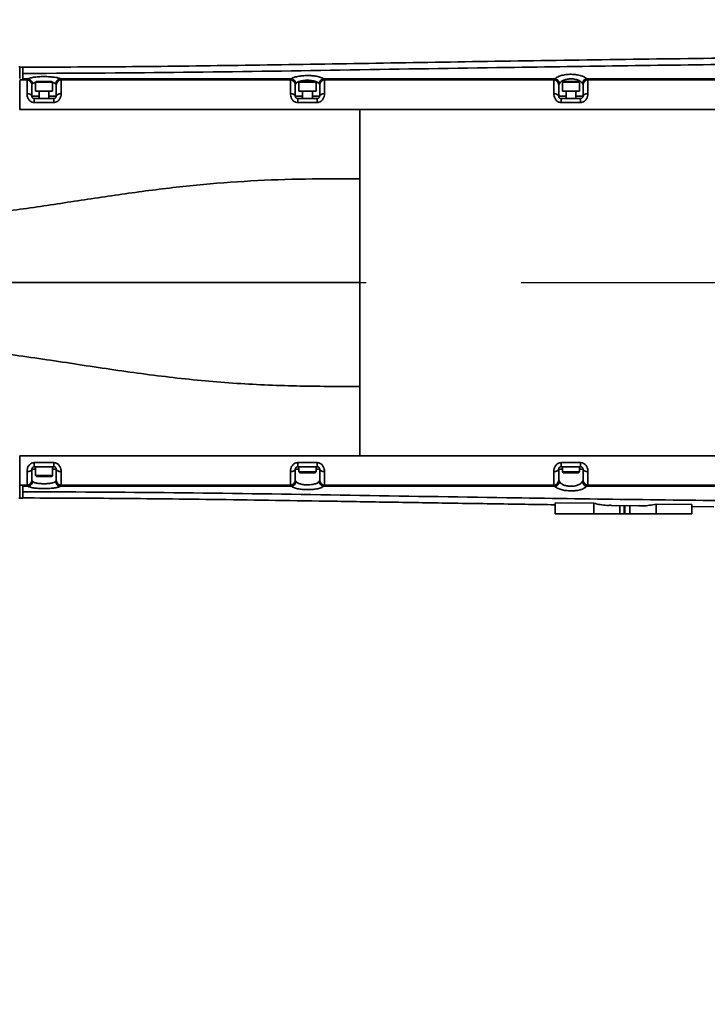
# Model space of a CAD drawing. Header units: millimetres. Extents: x -8713 to 3261, y -18743 to -8704.
# Tile 25 of 154: x -3450 to -3168, y -15690 to -15287. Entities that reach past the tile are written whole.
import ezdxf

# ---------------------------------------------------------------- set-up
doc = ezdxf.new("R2010")
doc.units = ezdxf.units.MM
doc.header["$LTSCALE"] = 10
doc.header["$PDSIZE"] = -1
doc.linetypes.add('CENTER', pattern=[50.8, 31.75, -6.35, 6.35, -6.35])
doc.layers.get('Defpoints').update_dxf_attribs({"true_color": 0x5e5e5e})
doc.layers.add('细实线层', color=7, linetype='Continuous')
doc.dimstyles.new('ISO-25', dxfattribs={"dimscale": 20, "dimtxt": 4, "dimasz": 3.05, "dimexe": 3, "dimexo": 0.625, "dimtad": 1, "dimdec": 0, "dimtxsty": 'Standard', "dimcen": 2.5, "dimclrd": 1, "dimclre": 1, "dimclrt": 4, "dimadec": 1, "dimazin": 2, "dimtfac": 1, "dimtdec": 0, "dimtmove": 0, "dimatfit": 0, "dimfxl": 1, "dimarcsym": 0})

# ---------------------------------------------------------------- blocks, each defined once
blk = doc.blocks.new('*U165')
at = {"color": 0, "linetype": 'CENTER', "transparency": 16777216}
blk.add_line((12.3, 0), (1446, 0), dxfattribs=at)
blk = doc.blocks.new('*D173')
at = {"color": 1, "lineweight": -2, "transparency": 16777216}
blk.add_line((-4272.58, -15394.48), (-2305.07, -14875.62), dxfattribs=at)
at = {"color": 1, "lineweight": 20, "transparency": 16777216}
blk.add_solid([(-2307.66, -14865.79), (-2302.48, -14885.45), (-2246.09, -14860.06)], dxfattribs=at)
at = {"layer": 'Defpoints', "color": 0, "lineweight": 20, "transparency": 16777216}
for p in [(-2246.09, -14860.06), (-4272.58, -15394.48)]:
    blk.add_point(p, dxfattribs=at)
at = {"color": 4, "transparency": 16777216, "insert": (-2602.33, -14899.25), "char_height": 80, "attachment_point": 5, "rotation": 14.7735}
blk.add_mtext('R2096', dxfattribs=at)
blk = doc.blocks.new('*D172')
at = {"color": 1, "lineweight": -2, "transparency": 16777216}
for p, q in [((-4272.58, -15394.48), (-3699.94, -15688.46)), ((-3645.67, -15716.32), (-3217.84, -15935.95))]:
    blk.add_line(p, q, dxfattribs=at)
at = {"color": 1, "lineweight": 20, "transparency": 16777216}
blk.add_solid([(-3641.03, -15707.27), (-3650.31, -15725.36), (-3699.94, -15688.46)], dxfattribs=at)
at = {"layer": 'Defpoints', "color": 0, "lineweight": 20, "transparency": 16777216}
for p in [(-4272.58, -15394.48), (-3699.94, -15688.46)]:
    blk.add_point(p, dxfattribs=at)
at = {"color": 4, "transparency": 16777216, "insert": (-3304.14, -15832.63), "char_height": 80, "attachment_point": 5, "rotation": 332.8255}
blk.add_mtext('R644', dxfattribs=at)

msp = doc.modelspace()

# ---------------------------------------------------------------- linework, layer by layer
at = {"layer": '细实线层', "linetype": 'Continuous', "lineweight": 35}
for p, q in [((-3449.84, -15306.03), (-3450.2, -15306.03)), ((-3448.54, -15306.13), (-3449.88, -15306.13)), ((-3448.54, -15308.72), (-3447.9, -15308.72)), ((-3448.54, -15310.96), (-3446.56, -15310.96)), ((-3442.88, -15308.7), (-3447.9, -15308.71)), ((-3446.88, -15311.36), (-3446.56, -15310.96)), ((-3433.21, -15310.96), (-3433.2, -15310.96)), ((-3433.2, -15310.96), (-3432.88, -15311.36)), ((-3433.2, -15310.96), (-3432.09, -15310.96)), ((-3426.05, -15310.96), (-3432.09, -15310.96)), ((-3426.05, -15310.96), (-3338.56, -15310.96)), ((-3338.88, -15311.36), (-3338.56, -15310.96)), ((-3338.56, -15310.96), (-3338.5, -15310.96)), ((-3325.27, -15310.96), (-3325.2, -15310.96)), ((-3325.2, -15310.96), (-3324.88, -15311.36)), ((-3325.2, -15310.96), (-3307.33, -15310.96)), ((-3301.3, -15310.96), (-3307.33, -15310.96)), ((-3301.3, -15310.96), (-3230.56, -15310.96)), ((-3230.88, -15311.36), (-3230.56, -15310.96)), ((-3230.56, -15310.96), (-3230.43, -15310.97)), ((-3217.34, -15310.97), (-3217.2, -15310.96)), ((-3217.2, -15310.96), (-3216.88, -15311.36)), ((-3217.2, -15310.96), (-3182.57, -15310.96)), ((-3176.54, -15310.96), (-3182.57, -15310.96)), ((-3449.88, -15311.36), (-3447.9, -15311.36)), ((-3446.88, -15311.36), (-3447.9, -15311.36)), ((-3444.88, -15313.32), (-3444.88, -15313.35)), ((-3443.03, -15311.98), (-3443.38, -15312.33)), ((-3443.38, -15312.33), (-3443.38, -15315.98)), ((-3443.38, -15312.33), (-3443.38, -15312.33)), ((-3436.38, -15312.33), (-3443.38, -15312.33)), ((-3443.03, -15311.98), (-3436.73, -15311.98)), ((-3436.38, -15312.33), (-3436.73, -15311.98)), ((-3436.38, -15315.98), (-3436.38, -15312.33)), ((-3434.88, -15313.32), (-3435.11, -15312.92)), ((-3434.88, -15313.35), (-3434.88, -15313.32)), ((-3432.88, -15311.36), (-3338.88, -15311.36)), ((-3336.63, -15312.9), (-3336.88, -15313.32)), ((-3336.88, -15313.32), (-3336.88, -15313.35)), ((-3335.03, -15311.98), (-3335.38, -15312.33)), ((-3335.38, -15312.33), (-3335.38, -15315.98)), ((-3335.38, -15312.33), (-3335.38, -15312.33)), ((-3328.38, -15312.33), (-3335.38, -15312.33)), ((-3335.03, -15311.98), (-3328.73, -15311.98)), ((-3328.38, -15312.33), (-3328.73, -15311.98)), ((-3328.38, -15315.98), (-3328.38, -15312.33)), ((-3326.88, -15313.32), (-3327.14, -15312.9)), ((-3326.88, -15313.35), (-3326.88, -15313.32)), ((-3324.88, -15311.36), (-3310.38, -15311.36)), ((-3310.38, -15311.36), (-3230.88, -15311.36)), ((-3228.6, -15312.88), (-3228.88, -15313.32)), ((-3228.88, -15313.32), (-3228.88, -15313.35)), ((-3227.03, -15311.98), (-3227.38, -15312.33)), ((-3227.38, -15312.33), (-3227.38, -15315.98)), ((-3227.38, -15312.33), (-3227.38, -15312.33)), ((-3220.38, -15312.33), (-3227.38, -15312.33)), ((-3227.03, -15311.98), (-3220.73, -15311.98)), ((-3220.38, -15312.33), (-3220.73, -15311.98)), ((-3220.38, -15315.98), (-3220.38, -15312.33)), ((-3218.88, -15313.32), (-3219.16, -15312.88)), ((-3218.88, -15313.35), (-3218.88, -15313.32)), ((-3216.88, -15311.36), (-3122.88, -15311.36)), ((-3444.88, -15317.98), (-3441.88, -15317.98)), ((-3443.88, -15318.98), (-3443.88, -15320.66)), ((-3443.88, -15318.98), (-3435.88, -15318.98)), ((-3443.38, -15315.98), (-3443.38, -15315.98)), ((-3436.38, -15315.98), (-3443.38, -15315.98)), ((-3441.88, -15315.98), (-3441.88, -15318.98)), ((-3437.88, -15318.98), (-3437.88, -15315.98)), ((-3437.88, -15317.98), (-3434.88, -15317.98)), ((-3435.88, -15318.98), (-3435.88, -15320.66)), ((-3336.88, -15317.98), (-3333.88, -15317.98)), ((-3335.88, -15318.98), (-3335.88, -15320.66)), ((-3335.88, -15318.98), (-3327.88, -15318.98)), ((-3335.38, -15315.98), (-3335.38, -15315.98)), ((-3328.38, -15315.98), (-3335.38, -15315.98)), ((-3333.88, -15315.98), (-3333.88, -15318.98)), ((-3329.88, -15318.98), (-3329.88, -15315.98)), ((-3329.88, -15317.98), (-3326.88, -15317.98)), ((-3327.88, -15318.98), (-3327.88, -15320.66)), ((-3228.88, -15317.98), (-3225.88, -15317.98)), ((-3227.88, -15318.98), (-3227.88, -15320.66)), ((-3227.88, -15318.98), (-3219.88, -15318.98)), ((-3227.38, -15315.98), (-3227.38, -15315.98)), ((-3220.38, -15315.98), (-3227.38, -15315.98)), ((-3225.88, -15315.98), (-3225.88, -15318.98)), ((-3221.88, -15318.98), (-3221.88, -15315.98)), ((-3221.88, -15317.98), (-3218.88, -15317.98)), ((-3219.88, -15318.98), (-3219.88, -15320.66)), ((-3435.88, -15320.66), (-3443.88, -15320.66)), ((-3327.88, -15320.66), (-3335.88, -15320.66)), ((-3219.88, -15320.66), (-3227.88, -15320.66)), ((-3449.88, -15323.48), (-2962.38, -15323.48)), ((-3310.38, -15323.48), (-3449.88, -15323.48)), ((-3310.38, -15351.88), (-3310.38, -15323.48)), ((-3310.38, -15323.48), (-2962.38, -15323.48)), ((-3310.38, -15351.88), (-3310.38, -15394.48)), ((-3310.38, -15394.48), (-3310.38, -15437.08)), ((-3310.38, -15465.48), (-3310.38, -15437.08)), ((-2962.38, -15465.48), (-3449.88, -15465.48)), ((-3449.88, -15465.48), (-3310.38, -15465.48)), ((-3443.88, -15468.3), (-3435.88, -15468.3)), ((-3443.88, -15468.3), (-3443.88, -15469.98)), ((-3435.88, -15468.3), (-3435.88, -15469.98)), ((-3335.88, -15468.3), (-3327.88, -15468.3)), ((-3335.88, -15469.98), (-3335.88, -15468.3)), ((-3327.88, -15469.98), (-3327.88, -15468.3)), ((-2962.38, -15465.48), (-3310.38, -15465.48)), ((-3227.88, -15468.3), (-3219.88, -15468.3)), ((-3227.88, -15469.98), (-3227.88, -15468.3)), ((-3219.88, -15469.98), (-3219.88, -15468.3)), ((-3444.88, -15470.98), (-3444.88, -15475.61)), ((-3443.38, -15470.98), (-3444.88, -15470.98)), ((-3435.88, -15469.98), (-3443.88, -15469.98)), ((-3443.38, -15469.98), (-3443.38, -15473.63)), ((-3436.38, -15473.63), (-3436.38, -15469.98)), ((-3434.88, -15470.98), (-3436.38, -15470.98)), ((-3434.88, -15470.98), (-3434.88, -15475.61)), ((-3336.88, -15470.98), (-3336.88, -15475.61)), ((-3335.38, -15470.98), (-3336.88, -15470.98)), ((-3327.88, -15469.98), (-3335.88, -15469.98)), ((-3335.38, -15469.98), (-3335.38, -15472.13)), ((-3335.38, -15472.13), (-3335.03, -15472.48)), ((-3335.38, -15472.13), (-3328.39, -15472.13)), ((-3328.73, -15472.48), (-3335.03, -15472.48)), ((-3328.73, -15472.48), (-3328.38, -15472.13)), ((-3328.39, -15472.13), (-3328.38, -15472.13)), ((-3328.38, -15472.13), (-3328.38, -15469.98)), ((-3326.88, -15470.98), (-3328.38, -15470.98)), ((-3228.88, -15470.98), (-3228.88, -15475.61)), ((-3227.38, -15470.98), (-3228.88, -15470.98)), ((-3219.88, -15469.98), (-3227.88, -15469.98)), ((-3227.38, -15469.98), (-3227.38, -15472.13)), ((-3227.38, -15472.13), (-3227.03, -15472.48)), ((-3227.38, -15472.13), (-3220.39, -15472.13)), ((-3220.73, -15472.48), (-3227.03, -15472.48)), ((-3220.73, -15472.48), (-3220.38, -15472.13)), ((-3220.39, -15472.13), (-3220.38, -15472.13)), ((-3220.38, -15472.13), (-3220.38, -15469.98)), ((-3218.88, -15470.98), (-3220.38, -15470.98)), ((-3218.88, -15470.98), (-3218.88, -15475.61)), ((-3444.88, -15475.61), (-3444.88, -15475.65)), ((-3444.88, -15475.65), (-3444.65, -15476.04)), ((-3443.38, -15473.63), (-3443.03, -15473.98)), ((-3443.38, -15473.63), (-3436.39, -15473.63)), ((-3436.73, -15473.98), (-3443.03, -15473.98)), ((-3436.73, -15473.98), (-3436.38, -15473.63)), ((-3436.39, -15473.63), (-3436.38, -15473.63)), ((-3435.11, -15476.04), (-3434.88, -15475.65)), ((-3434.88, -15475.65), (-3434.88, -15475.61)), ((-3336.88, -15475.61), (-3336.88, -15475.65)), ((-3336.88, -15475.65), (-3336.63, -15476.06)), ((-3327.14, -15476.06), (-3326.88, -15475.65)), ((-3326.88, -15475.65), (-3326.88, -15475.61)), ((-3228.88, -15475.61), (-3228.88, -15475.65)), ((-3228.88, -15475.65), (-3228.6, -15476.08)), ((-3219.16, -15476.08), (-3218.88, -15475.65)), ((-3218.88, -15475.65), (-3218.88, -15475.61)), ((-3446.88, -15477.6), (-3449.88, -15477.6)), ((-3449.88, -15479.12), (-3449.88, -15477.7)), ((-3446.56, -15478), (-3448.54, -15478)), ((-3446.9, -15480.25), (-3448.54, -15480.25)), ((-3446.9, -15480.25), (-3442.9, -15480.26)), ((-3446.56, -15478), (-3446.88, -15477.6)), ((-3433.2, -15478), (-3433.21, -15478)), ((-3432.88, -15477.6), (-3433.2, -15478)), ((-3432.09, -15478), (-3433.2, -15478)), ((-3338.88, -15477.6), (-3432.88, -15477.6)), ((-3432.09, -15478), (-3426.05, -15478)), ((-3338.56, -15478), (-3426.05, -15478)), ((-3338.56, -15478), (-3338.88, -15477.6)), ((-3338.5, -15478), (-3338.56, -15478)), ((-3325.2, -15478), (-3325.27, -15478)), ((-3324.88, -15477.6), (-3325.2, -15478)), ((-3307.33, -15478), (-3325.2, -15478)), ((-3310.38, -15477.6), (-3324.88, -15477.6)), ((-3230.88, -15477.6), (-3310.38, -15477.6)), ((-3307.33, -15478), (-3301.3, -15478)), ((-3230.56, -15478), (-3301.3, -15478)), ((-3230.56, -15478), (-3230.88, -15477.6)), ((-3230.43, -15477.99), (-3230.56, -15478)), ((-3217.2, -15478), (-3217.34, -15477.99)), ((-3216.88, -15477.6), (-3217.2, -15478)), ((-3182.57, -15478), (-3217.2, -15478)), ((-3122.88, -15477.6), (-3216.88, -15477.6)), ((-3182.57, -15478), (-3176.54, -15478)), ((-3450.2, -15482.93), (-3449.84, -15482.93)), ((-3449.88, -15482.83), (-3448.54, -15482.83)), ((-3214.5, -15484.98), (-3230.35, -15484.75)), ((-3230.35, -15484.75), (-3230.35, -15489.38)), ((-3214.5, -15484.98), (-3214.5, -15489.38)), ((-3207.43, -15485.91), (-3196.06, -15486.07)), ((-3203.82, -15485.96), (-3203.82, -15489.38)), ((-3201.99, -15485.99), (-3201.99, -15489.38)), ((-3201.77, -15485.99), (-3201.77, -15489.38)), ((-3199.7, -15486.02), (-3199.7, -15489.38)), ((-3174.26, -15485.51), (-3188.89, -15485.33)), ((-3188.89, -15485.33), (-3188.89, -15489.38)), ((-3174.26, -15485.51), (-3174.26, -15489.38)), ((-3174.26, -15486.35), (-3165.25, -15486.46)), ((-3230.35, -15489.38), (-3214.5, -15489.38)), ((-3214.5, -15489.38), (-3203.82, -15489.38)), ((-3201.99, -15489.38), (-3201.77, -15489.38)), ((-3199.7, -15489.38), (-3188.89, -15489.38)), ((-3188.89, -15489.38), (-3174.26, -15489.38))]:
    msp.add_line(p, q, dxfattribs=at)
at = {"layer": '细实线层', "linetype": 'Continuous', "lineweight": 35, "flags": 128}
for points in [[(-3176.54, -15310.96), (-3149.95, -15310.96), (-3122.56, -15310.96)], [(-3446.88, -15317), (-3446.49, -15317.02), (-3446.12, -15317.08), (-3445.77, -15317.17), (-3445.47, -15317.29), (-3445.22, -15317.44), (-3445.03, -15317.61), (-3444.92, -15317.79), (-3444.88, -15317.98)], [(-3434.88, -15317.98), (-3434.84, -15317.79), (-3434.73, -15317.61), (-3434.54, -15317.44), (-3434.3, -15317.29), (-3433.99, -15317.17), (-3433.65, -15317.08), (-3433.27, -15317.02), (-3432.88, -15317)], [(-3338.88, -15317), (-3338.49, -15317.02), (-3338.12, -15317.08), (-3337.77, -15317.17), (-3337.47, -15317.29), (-3337.22, -15317.44), (-3337.03, -15317.61), (-3336.92, -15317.79), (-3336.88, -15317.98)], [(-3326.88, -15317.98), (-3326.84, -15317.79), (-3326.73, -15317.61), (-3326.54, -15317.44), (-3326.3, -15317.29), (-3325.99, -15317.17), (-3325.65, -15317.08), (-3325.27, -15317.02), (-3324.88, -15317)], [(-3230.88, -15317), (-3230.49, -15317.02), (-3230.12, -15317.08), (-3229.77, -15317.17), (-3229.47, -15317.29), (-3229.22, -15317.44), (-3229.03, -15317.61), (-3228.92, -15317.79), (-3228.88, -15317.98)], [(-3218.88, -15317.98), (-3218.84, -15317.79), (-3218.73, -15317.61), (-3218.54, -15317.44), (-3218.3, -15317.29), (-3217.99, -15317.17), (-3217.65, -15317.08), (-3217.27, -15317.02), (-3216.88, -15317)], [(-3444.88, -15470.98), (-3444.92, -15471.17), (-3445.03, -15471.36), (-3445.22, -15471.52), (-3445.47, -15471.67), (-3445.77, -15471.8), (-3446.12, -15471.89), (-3446.49, -15471.94), (-3446.88, -15471.96)], [(-3432.88, -15471.96), (-3433.27, -15471.94), (-3433.65, -15471.89), (-3433.99, -15471.8), (-3434.3, -15471.67), (-3434.54, -15471.52), (-3434.73, -15471.36), (-3434.84, -15471.17), (-3434.88, -15470.98)], [(-3336.88, -15470.98), (-3336.92, -15471.17), (-3337.03, -15471.36), (-3337.22, -15471.52), (-3337.47, -15471.67), (-3337.77, -15471.8), (-3338.12, -15471.89), (-3338.49, -15471.94), (-3338.88, -15471.96)], [(-3324.88, -15471.96), (-3325.27, -15471.94), (-3325.65, -15471.89), (-3325.99, -15471.8), (-3326.3, -15471.67), (-3326.54, -15471.52), (-3326.73, -15471.36), (-3326.84, -15471.17), (-3326.88, -15470.98)], [(-3228.88, -15470.98), (-3228.92, -15471.17), (-3229.03, -15471.36), (-3229.22, -15471.52), (-3229.47, -15471.67), (-3229.77, -15471.8), (-3230.12, -15471.89), (-3230.49, -15471.94), (-3230.88, -15471.96)], [(-3216.88, -15471.96), (-3217.27, -15471.94), (-3217.65, -15471.89), (-3217.99, -15471.8), (-3218.3, -15471.67), (-3218.54, -15471.52), (-3218.73, -15471.36), (-3218.84, -15471.17), (-3218.88, -15470.98)], [(-3122.56, -15478), (-3149.95, -15478), (-3176.54, -15478)]]:
    msp.add_lwpolyline(points, dxfattribs=at)
at = {"layer": '细实线层', "linetype": 'Continuous', "lineweight": 35}
for centre, radius, start, end in [((-3446.86, -15313.37), 1.98, 0.6208, 90.6076), ((-3432.89, -15313.35), 1.99, 89.7125, 179.0895), ((-3432.9, -15313.37), 1.98, 89.3924, 179.3792), ((-3338.87, -15313.35), 1.99, 0.9105, 90.2875), ((-3338.86, -15313.37), 1.98, 0.6208, 90.6076), ((-3324.89, -15313.35), 1.99, 89.7125, 179.0895), ((-3324.9, -15313.37), 1.98, 89.3924, 179.3792), ((-3230.87, -15313.35), 1.99, 0.9105, 90.2875), ((-3230.86, -15313.37), 1.98, 0.6208, 90.6076), ((-3216.89, -15313.35), 1.99, 89.7125, 179.0895), ((-3216.9, -15313.37), 1.98, 89.3924, 179.3792), ((-3446.86, -15475.59), 1.98, 269.3924, 359.3792), ((-3446.87, -15475.61), 1.99, 269.7125, 359.0895), ((-3432.9, -15475.59), 1.98, 180.6208, 270.6076), ((-3432.89, -15475.61), 1.99, 180.9105, 270.2875), ((-3338.86, -15475.59), 1.98, 269.3924, 359.3792), ((-3338.87, -15475.61), 1.99, 269.7125, 359.0895), ((-3324.9, -15475.59), 1.98, 180.6208, 270.6076), ((-3324.89, -15475.61), 1.99, 180.9105, 270.2875), ((-3230.86, -15475.59), 1.98, 269.3924, 359.3792), ((-3230.87, -15475.61), 1.99, 269.7125, 359.0895), ((-3216.9, -15475.59), 1.98, 180.6208, 270.6076), ((-3216.89, -15475.61), 1.99, 180.9105, 270.2875)]:
    msp.add_arc(centre, radius, start, end, dxfattribs=at)
for points, knots in [([(-2957.22, -15300.69), (-2970.96, -15300.78), (-3003.06, -15300.99), (-3053.09, -15301.36), (-3106.9, -15301.84), (-3159.44, -15302.41), (-3210.72, -15303.07), (-3260.73, -15303.82), (-3309.48, -15304.62), (-3356.95, -15305.37), (-3403.17, -15305.99), (-3433.55, -15306.1), (-3448.54, -15306.15)], [0, 0, 0, 0, 0.0838783, 0.195973, 0.3054919, 0.4124358, 0.5168053, 0.6186004, 0.7178201, 0.8144618, 0.9085222, 1, 1, 1, 1]), ([(-3449.88, -15307.22), (-3449.88, -15307.12), (-3449.88, -15306.43), (-3449.88, -15306.08), (-3449.88, -15306.21), (-3449.88, -15306.23)], [0, 0, 0, 0, 0.117626, 0.810627, 1, 1, 1, 1]), ([(-3449.88, -15306.19), (-3449.88, -15306.19), (-3449.88, -15306.18), (-3449.88, -15307.66), (-3449.88, -15309.79), (-3449.88, -15310.86)], [0, 0, 0, 0, 0.243267, 0.619888, 1, 1, 1, 1]), ([(-3448.54, -15306.15), (-3448.54, -15306.15), (-3448.54, -15305.94), (-3448.54, -15306.61), (-3448.54, -15308.01), (-3448.54, -15308.72)], [0, 0, 0, 0, 0.00295, 0.500167, 1, 1, 1, 1]), ([(-3442.88, -15308.71), (-3421.47, -15308.59), (-3378.64, -15308.33), (-3314.4, -15307.27), (-3238.51, -15306.06), (-3150.98, -15304.85), (-3084.85, -15304.27), (-3051.79, -15303.98)], [0, 0, 0, 0, 0.164249, 0.328511, 0.492775, 0.746393, 1, 1, 1, 1]), ([(-3448.54, -15308.73), (-3448.54, -15309.06), (-3448.54, -15309.72), (-3448.54, -15310.55), (-3448.54, -15310.96)], [0, 0, 0, 0, 0.500018, 1, 1, 1, 1]), ([(-3446.56, -15310.96), (-3446.56, -15310.96), (-3446.32, -15310.81), (-3445.59, -15310.53), (-3443.84, -15310.22), (-3441.64, -15310.04), (-3439.27, -15310), (-3436.98, -15310.11), (-3435.01, -15310.35), (-3433.8, -15310.65), (-3433.33, -15310.88), (-3433.21, -15310.96), (-3433.21, -15310.96)], [0, 0, 0, 0, 0.000003, 0.135307, 0.270251, 0.403129, 0.533936, 0.663927, 0.794443, 0.926603, 0.999997, 1, 1, 1, 1]), ([(-3433.21, -15310.96), (-3433.42, -15310.99), (-3433.85, -15311.06), (-3434.42, -15311.44), (-3434.86, -15311.96), (-3435.04, -15312.44), (-3435.1, -15312.77), (-3435.11, -15312.87), (-3435.11, -15312.92)], [0, 0, 0, 0, 0.223185, 0.44637, 0.669556, 0.892741, 0.953716, 1, 1, 1, 1]), ([(-3338.5, -15310.96), (-3338.5, -15310.96), (-3338.4, -15310.87), (-3337.99, -15310.58), (-3336.9, -15310.14), (-3335.01, -15309.76), (-3332.79, -15309.57), (-3330.6, -15309.58), (-3328.5, -15309.78), (-3326.65, -15310.17), (-3325.67, -15310.63), (-3325.32, -15310.92), (-3325.27, -15310.96), (-3325.27, -15310.96)], [0, 0, 0, 0, 0.000003, 0.056227, 0.19059, 0.32104, 0.450208, 0.579468, 0.686489, 0.826811, 0.974023, 0.999997, 1, 1, 1, 1]), ([(-3338.5, -15310.96), (-3338.29, -15311), (-3337.86, -15311.08), (-3337.3, -15311.47), (-3336.87, -15312), (-3336.68, -15312.5), (-3336.64, -15312.81), (-3336.63, -15312.89), (-3336.63, -15312.9)], [0, 0, 0, 0, 0.2273056, 0.4546096, 0.6819758, 0.9095968, 0.9908494, 1, 1, 1, 1]), ([(-3338.5, -15310.96), (-3338.5, -15310.96), (-3338.5, -15310.96), (-3338.5, -15310.96), (-3338.5, -15310.96)], [0, 0, 0, 0, 0.993245, 1, 1, 1, 1]), ([(-3325.27, -15310.96), (-3325.48, -15311), (-3325.91, -15311.09), (-3326.47, -15311.48), (-3326.9, -15312.01), (-3327.09, -15312.51), (-3327.13, -15312.81), (-3327.14, -15312.89), (-3327.14, -15312.9)], [0, 0, 0, 0, 0.228016, 0.456029, 0.684131, 0.912585, 0.9915, 1, 1, 1, 1]), ([(-3325.27, -15310.96), (-3325.27, -15310.96), (-3325.27, -15310.96), (-3325.27, -15310.96), (-3325.27, -15310.96)], [0, 0, 0, 0, 0.005707, 1, 1, 1, 1]), ([(-3230.43, -15310.96), (-3230.43, -15310.96), (-3230.32, -15310.84), (-3229.9, -15310.45), (-3228.83, -15309.86), (-3227, -15309.33), (-3224.86, -15309.06), (-3222.86, -15309.07), (-3220.87, -15309.3), (-3218.97, -15309.8), (-3217.84, -15310.46), (-3217.42, -15310.88), (-3217.34, -15310.96), (-3217.34, -15310.96)], [0, 0, 0, 0, 0.000003, 0.054953, 0.190728, 0.319092, 0.445345, 0.571688, 0.657149, 0.803529, 0.962253, 0.999997, 1, 1, 1, 1]), ([(-3230.43, -15310.97), (-3230.43, -15310.96), (-3230.43, -15310.96), (-3230.43, -15310.96), (-3230.43, -15310.96)], [0, 0, 0, 0, 0.997164, 1, 1, 1, 1]), ([(-3230.43, -15310.97), (-3230.22, -15311.01), (-3229.8, -15311.11), (-3229.24, -15311.51), (-3228.83, -15312.05), (-3228.65, -15312.53), (-3228.61, -15312.81), (-3228.61, -15312.87), (-3228.6, -15312.88)], [0, 0, 0, 0, 0.232284, 0.464557, 0.697219, 0.93121, 0.99358, 1, 1, 1, 1]), ([(-3219.16, -15312.88), (-3219.23, -15312.77), (-3219.52, -15312.32), (-3220.36, -15311.66), (-3221.71, -15311.16), (-3223.14, -15310.93), (-3224.58, -15310.92), (-3226.11, -15311.19), (-3227.42, -15311.72), (-3228.22, -15312.32), (-3228.51, -15312.74), (-3228.6, -15312.88)], [0, 0, 0, 0, 0.050913, 0.208166, 0.349946, 0.431641, 0.551944, 0.673005, 0.798014, 0.932591, 1, 1, 1, 1]), ([(-3217.34, -15310.97), (-3217.55, -15311.02), (-3217.97, -15311.11), (-3218.53, -15311.52), (-3218.94, -15312.06), (-3219.11, -15312.53), (-3219.15, -15312.81), (-3219.16, -15312.87), (-3219.16, -15312.88)], [0, 0, 0, 0, 0.232725, 0.465437, 0.698586, 0.93321, 0.993712, 1, 1, 1, 1]), ([(-3217.34, -15310.96), (-3217.34, -15310.96), (-3217.34, -15310.96), (-3217.34, -15310.96), (-3217.34, -15310.97)], [0, 0, 0, 0, 0.002684, 1, 1, 1, 1]), ([(-3449.88, -15323.48), (-3449.88, -15323), (-3449.88, -15322.05), (-3449.88, -15320.63), (-3449.88, -15319), (-3449.88, -15317.22), (-3449.88, -15315.4), (-3449.88, -15313.83), (-3449.88, -15312.72), (-3449.88, -15312.02), (-3449.88, -15311.76), (-3449.88, -15311.65)], [0, 0, 0, 0, 0.093032, 0.184166, 0.27461, 0.413458, 0.551666, 0.6905, 0.82882, 0.920568, 1, 1, 1, 1]), ([(-3446.88, -15311.39), (-3446.88, -15311.38), (-3446.88, -15311.37), (-3446.88, -15311.36), (-3446.88, -15311.36)], [0, 0, 0, 0, 0.999631, 1, 1, 1, 1]), ([(-3446.88, -15317), (-3446.88, -15315.96), (-3446.88, -15314.39), (-3446.88, -15312.88), (-3446.88, -15311.92), (-3446.88, -15311.58), (-3446.88, -15311.39)], [0, 0, 0, 0, 0.36876, 0.554691, 0.747011, 1, 1, 1, 1]), ([(-3444.65, -15312.92), (-3444.65, -15312.92), (-3444.79, -15313.05), (-3444.84, -15313.18), (-3444.88, -15313.32)], [0, 0, 0, 0, 0.0002246, 1, 1, 1, 1]), ([(-3444.88, -15313.35), (-3444.88, -15313.51), (-3444.88, -15313.91), (-3444.88, -15315.4), (-3444.88, -15317.12), (-3444.88, -15317.98)], [0, 0, 0, 0, 0.267287, 0.634226, 1, 1, 1, 1]), ([(-3443.38, -15312.39), (-3443.56, -15312.43), (-3444.17, -15312.56), (-3444.45, -15312.77), (-3444.65, -15312.92)], [0, 0, 0, 0, 0.286899, 1, 1, 1, 1]), ([(-3435.11, -15312.92), (-3435.22, -15312.84), (-3435.5, -15312.62), (-3436.07, -15312.45), (-3436.44, -15312.34)], [0, 0, 0, 0, 0.366786, 1, 1, 1, 1]), ([(-3434.88, -15317.98), (-3434.88, -15317.61), (-3434.88, -15316.36), (-3434.88, -15314.86), (-3434.88, -15313.79), (-3434.88, -15313.5), (-3434.88, -15313.35)], [0, 0, 0, 0, 0.155821, 0.518754, 0.753973, 1, 1, 1, 1]), ([(-3432.88, -15311.36), (-3432.88, -15311.36), (-3432.88, -15311.37), (-3432.88, -15311.38), (-3432.88, -15311.39)], [0, 0, 0, 0, 0.000369, 1, 1, 1, 1]), ([(-3432.88, -15311.39), (-3432.88, -15311.57), (-3432.88, -15311.92), (-3432.88, -15313.21), (-3432.88, -15315.03), (-3432.88, -15316.55), (-3432.88, -15317)], [0, 0, 0, 0, 0.23327, 0.473882, 0.842985, 1, 1, 1, 1]), ([(-3338.88, -15311.39), (-3338.88, -15311.38), (-3338.88, -15311.37), (-3338.88, -15311.36), (-3338.88, -15311.36)], [0, 0, 0, 0, 0.999631, 1, 1, 1, 1]), ([(-3338.88, -15317), (-3338.88, -15315.96), (-3338.88, -15314.39), (-3338.88, -15312.88), (-3338.88, -15311.92), (-3338.88, -15311.58), (-3338.88, -15311.39)], [0, 0, 0, 0, 0.36876, 0.55469, 0.74701, 1, 1, 1, 1]), ([(-3336.88, -15313.35), (-3336.88, -15313.51), (-3336.88, -15313.91), (-3336.88, -15315.4), (-3336.88, -15317.12), (-3336.88, -15317.98)], [0, 0, 0, 0, 0.267288, 0.634227, 1, 1, 1, 1]), ([(-3327.14, -15312.9), (-3327.18, -15312.85), (-3327.42, -15312.55), (-3328.14, -15312.09), (-3329.46, -15311.7), (-3330.96, -15311.51), (-3332.52, -15311.5), (-3334.11, -15311.69), (-3335.46, -15312.07), (-3336.27, -15312.5), (-3336.54, -15312.81), (-3336.63, -15312.9)], [0, 0, 0, 0, 0.0324843, 0.1790062, 0.3172204, 0.4220288, 0.5485033, 0.6753604, 0.804353, 0.9382351, 1, 1, 1, 1]), ([(-3326.88, -15317.98), (-3326.88, -15317.61), (-3326.88, -15316.36), (-3326.88, -15314.86), (-3326.88, -15313.79), (-3326.88, -15313.5), (-3326.88, -15313.35)], [0, 0, 0, 0, 0.155821, 0.518754, 0.753972, 1, 1, 1, 1]), ([(-3324.88, -15311.36), (-3324.88, -15311.36), (-3324.88, -15311.37), (-3324.88, -15311.38), (-3324.88, -15311.39)], [0, 0, 0, 0, 0.000369, 1, 1, 1, 1]), ([(-3324.88, -15311.39), (-3324.88, -15311.57), (-3324.88, -15311.92), (-3324.88, -15313.21), (-3324.88, -15315.03), (-3324.88, -15316.55), (-3324.88, -15317)], [0, 0, 0, 0, 0.233271, 0.473883, 0.842985, 1, 1, 1, 1]), ([(-3230.88, -15311.39), (-3230.88, -15311.38), (-3230.88, -15311.37), (-3230.88, -15311.36), (-3230.88, -15311.36)], [0, 0, 0, 0, 0.999631, 1, 1, 1, 1]), ([(-3230.88, -15317), (-3230.88, -15315.96), (-3230.88, -15314.39), (-3230.88, -15312.88), (-3230.88, -15311.92), (-3230.88, -15311.58), (-3230.88, -15311.39)], [0, 0, 0, 0, 0.368759, 0.554689, 0.747009, 1, 1, 1, 1]), ([(-3228.88, -15313.35), (-3228.88, -15313.51), (-3228.88, -15313.91), (-3228.88, -15315.4), (-3228.88, -15317.12), (-3228.88, -15317.98)], [0, 0, 0, 0, 0.267289, 0.634227, 1, 1, 1, 1]), ([(-3218.88, -15317.98), (-3218.88, -15317.61), (-3218.88, -15316.36), (-3218.88, -15314.86), (-3218.88, -15313.79), (-3218.88, -15313.5), (-3218.88, -15313.35)], [0, 0, 0, 0, 0.155821, 0.518753, 0.753972, 1, 1, 1, 1]), ([(-3216.88, -15311.36), (-3216.88, -15311.36), (-3216.88, -15311.37), (-3216.88, -15311.38), (-3216.88, -15311.39)], [0, 0, 0, 0, 0.000369, 1, 1, 1, 1]), ([(-3216.88, -15311.39), (-3216.88, -15311.57), (-3216.88, -15311.92), (-3216.88, -15313.21), (-3216.88, -15315.03), (-3216.88, -15316.55), (-3216.88, -15317)], [0, 0, 0, 0, 0.2332708, 0.473883, 0.8429851, 1, 1, 1, 1]), ([(-3443.88, -15320.66), (-3444.17, -15320.63), (-3444.51, -15320.6), (-3445.14, -15320.35), (-3445.79, -15319.91), (-3446.44, -15319.02), (-3446.82, -15318), (-3446.86, -15317.33), (-3446.88, -15317)], [0, 0, 0, 0, 0.158624, 0.183747, 0.376039, 0.580707, 0.795252, 1, 1, 1, 1]), ([(-3444.88, -15317.98), (-3444.88, -15318.07), (-3444.87, -15318.24), (-3444.75, -15318.52), (-3444.52, -15318.77), (-3444.22, -15318.95), (-3443.99, -15318.97), (-3443.88, -15318.98)], [0, 0, 0, 0, 0.247237, 0.471409, 0.661308, 0.833608, 1, 1, 1, 1]), ([(-3432.88, -15317), (-3432.91, -15317.4), (-3432.97, -15318.18), (-3433.47, -15319.29), (-3434.24, -15320.14), (-3435.09, -15320.59), (-3435.66, -15320.64), (-3435.88, -15320.66)], [0, 0, 0, 0, 0.2447, 0.48373, 0.689156, 0.875746, 1, 1, 1, 1]), ([(-3435.88, -15318.98), (-3435.81, -15318.98), (-3435.62, -15318.96), (-3435.34, -15318.84), (-3435.18, -15318.7), (-3435.03, -15318.52), (-3434.9, -15318.28), (-3434.89, -15318.09), (-3434.88, -15317.98)], [0, 0, 0, 0, 0.112914, 0.280458, 0.449971, 0.467403, 0.708543, 1, 1, 1, 1]), ([(-3335.88, -15320.66), (-3336.17, -15320.63), (-3336.51, -15320.6), (-3337.14, -15320.35), (-3337.79, -15319.91), (-3338.44, -15319.02), (-3338.82, -15318), (-3338.86, -15317.33), (-3338.88, -15317)], [0, 0, 0, 0, 0.158624, 0.183747, 0.376039, 0.580707, 0.795252, 1, 1, 1, 1]), ([(-3336.88, -15317.98), (-3336.88, -15318.07), (-3336.87, -15318.24), (-3336.75, -15318.52), (-3336.52, -15318.77), (-3336.22, -15318.95), (-3335.99, -15318.97), (-3335.88, -15318.98)], [0, 0, 0, 0, 0.247237, 0.471409, 0.661308, 0.833608, 1, 1, 1, 1]), ([(-3324.88, -15317), (-3324.91, -15317.4), (-3324.97, -15318.18), (-3325.47, -15319.29), (-3326.24, -15320.14), (-3327.09, -15320.59), (-3327.66, -15320.64), (-3327.88, -15320.66)], [0, 0, 0, 0, 0.2447001, 0.4837301, 0.6891559, 0.8757459, 1, 1, 1, 1]), ([(-3327.88, -15318.98), (-3327.81, -15318.98), (-3327.62, -15318.96), (-3327.34, -15318.84), (-3327.18, -15318.7), (-3327.03, -15318.52), (-3326.9, -15318.28), (-3326.89, -15318.09), (-3326.88, -15317.98)], [0, 0, 0, 0, 0.112914, 0.280458, 0.449971, 0.467403, 0.708543, 1, 1, 1, 1]), ([(-3227.88, -15320.66), (-3228.17, -15320.63), (-3228.51, -15320.6), (-3229.14, -15320.35), (-3229.79, -15319.91), (-3230.44, -15319.02), (-3230.82, -15318), (-3230.86, -15317.33), (-3230.88, -15317)], [0, 0, 0, 0, 0.158624, 0.183747, 0.37604, 0.580707, 0.795252, 1, 1, 1, 1]), ([(-3228.88, -15317.98), (-3228.88, -15318.07), (-3228.87, -15318.24), (-3228.75, -15318.52), (-3228.52, -15318.77), (-3228.22, -15318.95), (-3227.99, -15318.97), (-3227.88, -15318.98)], [0, 0, 0, 0, 0.247236, 0.471409, 0.661308, 0.833608, 1, 1, 1, 1]), ([(-3216.88, -15317), (-3216.91, -15317.4), (-3216.97, -15318.18), (-3217.47, -15319.29), (-3218.24, -15320.14), (-3219.09, -15320.59), (-3219.66, -15320.64), (-3219.88, -15320.66)], [0, 0, 0, 0, 0.2447, 0.48373, 0.689156, 0.875746, 1, 1, 1, 1]), ([(-3219.88, -15318.98), (-3219.81, -15318.98), (-3219.62, -15318.96), (-3219.34, -15318.84), (-3219.18, -15318.7), (-3219.03, -15318.52), (-3218.9, -15318.28), (-3218.89, -15318.09), (-3218.88, -15317.98)], [0, 0, 0, 0, 0.112914, 0.280458, 0.449971, 0.467403, 0.708543, 1, 1, 1, 1]), ([(-3466.4, -15366.71), (-3458.98, -15365.72), (-3444.13, -15363.73), (-3421.91, -15360.26), (-3399.68, -15357.01), (-3377.4, -15354.36), (-3355.08, -15352.64), (-3332.73, -15351.89), (-3317.83, -15351.89), (-3310.38, -15351.88)], [0, 0, 0, 0, 0.143106, 0.286459, 0.42974, 0.572675, 0.71523, 0.857605, 1, 1, 1, 1]), ([(-3310.38, -15394.48), (-3329.16, -15394.48), (-3357.32, -15394.48), (-3394.88, -15394.48), (-3420.91, -15394.48), (-3444.81, -15394.48), (-3459.31, -15394.48), (-3466.56, -15394.48)], [0, 0, 0, 0, 0.360624, 0.54091, 0.721212, 0.860577, 1, 1, 1, 1]), ([(-3310.38, -15437.08), (-3319.07, -15437.07), (-3336.45, -15437.06), (-3362.53, -15435.92), (-3388.56, -15433.42), (-3414.51, -15429.86), (-3440.42, -15425.77), (-3457.74, -15423.42), (-3466.4, -15422.25)], [0, 0, 0, 0, 0.1661238, 0.3322551, 0.4987382, 0.6657539, 0.8330117, 1, 1, 1, 1]), ([(-3449.88, -15477.7), (-3449.88, -15477.6), (-3449.88, -15477.4), (-3449.88, -15476.96), (-3449.88, -15476.25), (-3449.88, -15475.13), (-3449.88, -15473.56), (-3449.88, -15471.74), (-3449.88, -15469.96), (-3449.88, -15468.34), (-3449.88, -15466.92), (-3449.88, -15465.96), (-3449.88, -15465.48)], [0, 0, 0, 0, 0.084845, 0.168259, 0.251179, 0.376148, 0.501582, 0.62645, 0.751896, 0.833583, 0.915921, 1, 1, 1, 1]), ([(-3446.88, -15471.96), (-3446.85, -15471.57), (-3446.79, -15470.78), (-3446.29, -15469.67), (-3445.53, -15468.82), (-3444.67, -15468.37), (-3444.11, -15468.32), (-3443.88, -15468.3)], [0, 0, 0, 0, 0.2447, 0.48373, 0.689156, 0.875746, 1, 1, 1, 1]), ([(-3435.88, -15468.3), (-3435.59, -15468.33), (-3435.26, -15468.36), (-3434.62, -15468.61), (-3433.97, -15469.05), (-3433.33, -15469.94), (-3432.94, -15470.96), (-3432.9, -15471.63), (-3432.88, -15471.96)], [0, 0, 0, 0, 0.1586235, 0.1837467, 0.3760394, 0.580707, 0.7952516, 1, 1, 1, 1]), ([(-3338.88, -15471.96), (-3338.85, -15471.57), (-3338.79, -15470.78), (-3338.29, -15469.67), (-3337.53, -15468.82), (-3336.67, -15468.37), (-3336.11, -15468.32), (-3335.88, -15468.3)], [0, 0, 0, 0, 0.2447, 0.48373, 0.689156, 0.875746, 1, 1, 1, 1]), ([(-3327.88, -15468.3), (-3327.59, -15468.33), (-3327.26, -15468.36), (-3326.62, -15468.61), (-3325.97, -15469.05), (-3325.33, -15469.94), (-3324.94, -15470.96), (-3324.9, -15471.63), (-3324.88, -15471.96)], [0, 0, 0, 0, 0.158624, 0.183747, 0.376039, 0.580707, 0.795252, 1, 1, 1, 1]), ([(-3230.88, -15471.96), (-3230.85, -15471.57), (-3230.79, -15470.78), (-3230.29, -15469.67), (-3229.53, -15468.82), (-3228.67, -15468.37), (-3228.11, -15468.32), (-3227.88, -15468.3)], [0, 0, 0, 0, 0.2447001, 0.4837301, 0.6891558, 0.8757458, 1, 1, 1, 1]), ([(-3219.88, -15468.3), (-3219.59, -15468.33), (-3219.26, -15468.36), (-3218.62, -15468.61), (-3217.97, -15469.05), (-3217.33, -15469.94), (-3216.94, -15470.96), (-3216.9, -15471.63), (-3216.88, -15471.96)], [0, 0, 0, 0, 0.158624, 0.183747, 0.37604, 0.580707, 0.795252, 1, 1, 1, 1]), ([(-3446.88, -15477.57), (-3446.88, -15477.4), (-3446.88, -15477.04), (-3446.88, -15475.75), (-3446.88, -15473.94), (-3446.88, -15472.41), (-3446.88, -15471.96)], [0, 0, 0, 0, 0.23327, 0.473882, 0.842985, 1, 1, 1, 1]), ([(-3443.88, -15469.98), (-3443.96, -15469.98), (-3444.14, -15470), (-3444.42, -15470.12), (-3444.58, -15470.26), (-3444.74, -15470.44), (-3444.86, -15470.69), (-3444.87, -15470.88), (-3444.88, -15470.98)], [0, 0, 0, 0, 0.112914, 0.280458, 0.44997, 0.467403, 0.708543, 1, 1, 1, 1]), ([(-3444.88, -15470.98), (-3444.88, -15471.35), (-3444.88, -15472.6), (-3444.88, -15474.1), (-3444.88, -15475.17), (-3444.88, -15475.46), (-3444.88, -15475.61)], [0, 0, 0, 0, 0.155821, 0.518754, 0.753973, 1, 1, 1, 1]), ([(-3434.88, -15470.98), (-3434.89, -15470.89), (-3434.9, -15470.73), (-3435.02, -15470.44), (-3435.24, -15470.19), (-3435.54, -15470.01), (-3435.77, -15469.99), (-3435.88, -15469.98)], [0, 0, 0, 0, 0.247237, 0.471409, 0.661308, 0.833608, 1, 1, 1, 1]), ([(-3434.88, -15475.61), (-3434.88, -15475.45), (-3434.88, -15475.05), (-3434.88, -15473.56), (-3434.88, -15471.84), (-3434.88, -15470.98)], [0, 0, 0, 0, 0.267287, 0.634226, 1, 1, 1, 1]), ([(-3432.88, -15471.96), (-3432.88, -15473), (-3432.88, -15474.57), (-3432.88, -15476.08), (-3432.88, -15477.04), (-3432.88, -15477.38), (-3432.88, -15477.57)], [0, 0, 0, 0, 0.36876, 0.554691, 0.747011, 1, 1, 1, 1]), ([(-3338.88, -15477.57), (-3338.88, -15477.4), (-3338.88, -15477.04), (-3338.88, -15475.75), (-3338.88, -15473.94), (-3338.88, -15472.41), (-3338.88, -15471.96)], [0, 0, 0, 0, 0.233271, 0.473882, 0.842985, 1, 1, 1, 1]), ([(-3335.88, -15469.98), (-3335.96, -15469.98), (-3336.14, -15470), (-3336.42, -15470.12), (-3336.58, -15470.26), (-3336.74, -15470.44), (-3336.86, -15470.69), (-3336.87, -15470.88), (-3336.88, -15470.98)], [0, 0, 0, 0, 0.112914, 0.280458, 0.449971, 0.467403, 0.708543, 1, 1, 1, 1]), ([(-3336.88, -15470.98), (-3336.88, -15471.35), (-3336.88, -15472.6), (-3336.88, -15474.1), (-3336.88, -15475.17), (-3336.88, -15475.46), (-3336.88, -15475.61)], [0, 0, 0, 0, 0.155821, 0.518754, 0.753972, 1, 1, 1, 1]), ([(-3326.88, -15470.98), (-3326.89, -15470.89), (-3326.9, -15470.73), (-3327.02, -15470.44), (-3327.24, -15470.19), (-3327.54, -15470.01), (-3327.77, -15469.99), (-3327.88, -15469.98)], [0, 0, 0, 0, 0.247237, 0.471409, 0.661308, 0.833608, 1, 1, 1, 1]), ([(-3326.88, -15475.61), (-3326.88, -15475.45), (-3326.88, -15475.05), (-3326.88, -15473.56), (-3326.88, -15471.84), (-3326.88, -15470.98)], [0, 0, 0, 0, 0.267288, 0.634227, 1, 1, 1, 1]), ([(-3324.88, -15471.96), (-3324.88, -15473), (-3324.88, -15474.57), (-3324.88, -15476.08), (-3324.88, -15477.04), (-3324.88, -15477.38), (-3324.88, -15477.57)], [0, 0, 0, 0, 0.36876, 0.55469, 0.74701, 1, 1, 1, 1]), ([(-3230.88, -15477.57), (-3230.88, -15477.4), (-3230.88, -15477.04), (-3230.88, -15475.75), (-3230.88, -15473.94), (-3230.88, -15472.41), (-3230.88, -15471.96)], [0, 0, 0, 0, 0.233271, 0.473883, 0.842985, 1, 1, 1, 1]), ([(-3227.88, -15469.98), (-3227.96, -15469.98), (-3228.14, -15470), (-3228.42, -15470.12), (-3228.58, -15470.26), (-3228.74, -15470.44), (-3228.86, -15470.69), (-3228.87, -15470.88), (-3228.88, -15470.98)], [0, 0, 0, 0, 0.112914, 0.280458, 0.449971, 0.467403, 0.708543, 1, 1, 1, 1]), ([(-3228.88, -15470.98), (-3228.88, -15471.35), (-3228.88, -15472.6), (-3228.88, -15474.1), (-3228.88, -15475.17), (-3228.88, -15475.46), (-3228.88, -15475.61)], [0, 0, 0, 0, 0.155821, 0.518753, 0.753972, 1, 1, 1, 1]), ([(-3218.88, -15470.98), (-3218.89, -15470.89), (-3218.9, -15470.73), (-3219.02, -15470.44), (-3219.24, -15470.19), (-3219.54, -15470.01), (-3219.77, -15469.99), (-3219.88, -15469.98)], [0, 0, 0, 0, 0.247236, 0.471409, 0.661308, 0.833608, 1, 1, 1, 1]), ([(-3218.88, -15475.61), (-3218.88, -15475.45), (-3218.88, -15475.05), (-3218.88, -15473.56), (-3218.88, -15471.84), (-3218.88, -15470.98)], [0, 0, 0, 0, 0.267289, 0.634227, 1, 1, 1, 1]), ([(-3216.88, -15471.96), (-3216.88, -15473), (-3216.88, -15474.57), (-3216.88, -15476.08), (-3216.88, -15477.04), (-3216.88, -15477.38), (-3216.88, -15477.57)], [0, 0, 0, 0, 0.3687592, 0.5546892, 0.7470088, 1, 1, 1, 1]), ([(-3444.65, -15476.04), (-3444.43, -15476.18), (-3443.99, -15476.47), (-3442.71, -15476.78), (-3441.14, -15476.96), (-3439.44, -15476.99), (-3437.8, -15476.89), (-3436.4, -15476.65), (-3435.52, -15476.35), (-3435.22, -15476.12), (-3435.11, -15476.04)], [0, 0, 0, 0, 0.135806, 0.270859, 0.403474, 0.533855, 0.663436, 0.793749, 0.926162, 1, 1, 1, 1]), ([(-3435.11, -15476.04), (-3435.11, -15476.09), (-3435.1, -15476.19), (-3435.04, -15476.52), (-3434.86, -15477), (-3434.42, -15477.52), (-3433.85, -15477.9), (-3433.42, -15477.97), (-3433.21, -15478)], [0, 0, 0, 0, 0.046284, 0.107259, 0.330444, 0.55363, 0.776815, 1, 1, 1, 1]), ([(-3338.5, -15478), (-3338.29, -15477.96), (-3337.86, -15477.88), (-3337.3, -15477.49), (-3336.87, -15476.96), (-3336.68, -15476.46), (-3336.64, -15476.15), (-3336.63, -15476.07), (-3336.63, -15476.06)], [0, 0, 0, 0, 0.227306, 0.45461, 0.681976, 0.909597, 0.990849, 1, 1, 1, 1]), ([(-3336.63, -15476.06), (-3336.54, -15476.15), (-3336.27, -15476.46), (-3335.46, -15476.89), (-3334.11, -15477.27), (-3332.52, -15477.46), (-3330.96, -15477.45), (-3329.46, -15477.26), (-3328.14, -15476.87), (-3327.42, -15476.41), (-3327.18, -15476.12), (-3327.14, -15476.06)], [0, 0, 0, 0, 0.061752, 0.195635, 0.324627, 0.451485, 0.577959, 0.682766, 0.820979, 0.9675, 1, 1, 1, 1]), ([(-3325.27, -15478), (-3325.48, -15477.96), (-3325.91, -15477.87), (-3326.47, -15477.49), (-3326.9, -15476.95), (-3327.09, -15476.45), (-3327.13, -15476.15), (-3327.14, -15476.07), (-3327.14, -15476.06)], [0, 0, 0, 0, 0.228016, 0.456029, 0.684131, 0.912585, 0.9915, 1, 1, 1, 1]), ([(-3230.43, -15477.99), (-3230.22, -15477.95), (-3229.8, -15477.85), (-3229.24, -15477.45), (-3228.83, -15476.91), (-3228.65, -15476.43), (-3228.61, -15476.15), (-3228.61, -15476.09), (-3228.6, -15476.08)], [0, 0, 0, 0, 0.232284, 0.464557, 0.697219, 0.93121, 0.99358, 1, 1, 1, 1]), ([(-3228.6, -15476.08), (-3228.51, -15476.22), (-3228.22, -15476.64), (-3227.42, -15477.25), (-3226.11, -15477.77), (-3224.58, -15478.04), (-3223.14, -15478.03), (-3221.71, -15477.81), (-3220.36, -15477.3), (-3219.52, -15476.64), (-3219.23, -15476.19), (-3219.16, -15476.08)], [0, 0, 0, 0, 0.067397, 0.201975, 0.326984, 0.448045, 0.568348, 0.65004, 0.791818, 0.949069, 1, 1, 1, 1]), ([(-3217.34, -15477.99), (-3217.55, -15477.95), (-3217.97, -15477.85), (-3218.53, -15477.44), (-3218.94, -15476.91), (-3219.11, -15476.43), (-3219.15, -15476.15), (-3219.16, -15476.09), (-3219.16, -15476.08)], [0, 0, 0, 0, 0.232725, 0.465437, 0.698586, 0.93321, 0.993712, 1, 1, 1, 1]), ([(-3449.88, -15478.1), (-3449.88, -15479.18), (-3449.88, -15481.33), (-3449.88, -15482.86), (-3449.88, -15483.06), (-3449.88, -15481.95), (-3449.88, -15480.07), (-3449.88, -15479.12)], [0, 0, 0, 0, 0.201456, 0.401062, 0.599936, 0.799207, 1, 1, 1, 1]), ([(-3448.54, -15478), (-3448.54, -15478.42), (-3448.54, -15479.24), (-3448.54, -15479.9), (-3448.54, -15480.23)], [0, 0, 0, 0, 0.4999816, 1, 1, 1, 1]), ([(-3448.54, -15480.25), (-3448.54, -15480.95), (-3448.54, -15482.35), (-3448.54, -15483.03), (-3448.54, -15482.81), (-3448.54, -15482.81)], [0, 0, 0, 0, 0.499833, 0.99705, 1, 1, 1, 1]), ([(-3446.88, -15477.6), (-3446.88, -15477.6), (-3446.88, -15477.59), (-3446.88, -15477.58), (-3446.88, -15477.57)], [0, 0, 0, 0, 0.000369, 1, 1, 1, 1]), ([(-3433.21, -15478), (-3433.21, -15478), (-3433.33, -15478.09), (-3433.8, -15478.31), (-3435.01, -15478.61), (-3436.98, -15478.86), (-3439.27, -15478.96), (-3441.64, -15478.92), (-3443.84, -15478.75), (-3445.59, -15478.43), (-3446.32, -15478.15), (-3446.56, -15478), (-3446.56, -15478)], [0, 0, 0, 0, 0.000003, 0.073397, 0.205557, 0.336073, 0.466064, 0.596871, 0.729749, 0.864693, 0.999997, 1, 1, 1, 1]), ([(-3051.79, -15484.98), (-3084.85, -15484.69), (-3150.98, -15484.11), (-3238.52, -15482.91), (-3314.41, -15481.69), (-3378.65, -15480.63), (-3421.49, -15480.38), (-3442.9, -15480.25)], [0, 0, 0, 0, 0.253594, 0.507199, 0.671472, 0.835742, 1, 1, 1, 1]), ([(-3432.88, -15477.57), (-3432.88, -15477.58), (-3432.88, -15477.59), (-3432.88, -15477.6), (-3432.88, -15477.6)], [0, 0, 0, 0, 0.999631, 1, 1, 1, 1]), ([(-3338.88, -15477.6), (-3338.88, -15477.6), (-3338.88, -15477.59), (-3338.88, -15477.58), (-3338.88, -15477.57)], [0, 0, 0, 0, 0.0003686, 1, 1, 1, 1]), ([(-3338.5, -15478), (-3338.5, -15478), (-3338.5, -15478), (-3338.5, -15478), (-3338.5, -15478)], [0, 0, 0, 0, 0.006755, 1, 1, 1, 1]), ([(-3325.27, -15478), (-3325.27, -15478), (-3325.32, -15478.05), (-3325.67, -15478.33), (-3326.65, -15478.79), (-3328.5, -15479.19), (-3330.6, -15479.38), (-3332.79, -15479.39), (-3335.01, -15479.2), (-3336.9, -15478.82), (-3337.99, -15478.39), (-3338.4, -15478.09), (-3338.5, -15478), (-3338.5, -15478)], [0, 0, 0, 0, 0.000003, 0.025993, 0.173204, 0.313525, 0.420544, 0.549804, 0.678973, 0.809422, 0.943786, 0.999997, 1, 1, 1, 1]), ([(-3325.27, -15478), (-3325.27, -15478), (-3325.27, -15478), (-3325.27, -15478), (-3325.27, -15478)], [0, 0, 0, 0, 0.994293, 1, 1, 1, 1]), ([(-3324.88, -15477.57), (-3324.88, -15477.58), (-3324.88, -15477.59), (-3324.88, -15477.6), (-3324.88, -15477.6)], [0, 0, 0, 0, 0.999631, 1, 1, 1, 1]), ([(-3230.88, -15477.6), (-3230.88, -15477.6), (-3230.88, -15477.59), (-3230.88, -15477.58), (-3230.88, -15477.57)], [0, 0, 0, 0, 0.000369, 1, 1, 1, 1]), ([(-3230.43, -15478), (-3230.43, -15478), (-3230.43, -15478), (-3230.43, -15478), (-3230.43, -15477.99)], [0, 0, 0, 0, 0.002836, 1, 1, 1, 1]), ([(-3217.34, -15478), (-3217.34, -15478), (-3217.42, -15478.08), (-3217.84, -15478.5), (-3218.97, -15479.16), (-3220.87, -15479.66), (-3222.86, -15479.89), (-3224.86, -15479.9), (-3227, -15479.63), (-3228.83, -15479.11), (-3229.9, -15478.51), (-3230.32, -15478.12), (-3230.43, -15478), (-3230.43, -15478)], [0, 0, 0, 0, 0.000003, 0.037764, 0.196487, 0.342866, 0.428323, 0.554666, 0.680919, 0.809284, 0.94506, 0.999997, 1, 1, 1, 1]), ([(-3217.34, -15477.99), (-3217.34, -15478), (-3217.34, -15478), (-3217.34, -15478), (-3217.34, -15478)], [0, 0, 0, 0, 0.997316, 1, 1, 1, 1]), ([(-3216.88, -15477.57), (-3216.88, -15477.58), (-3216.88, -15477.59), (-3216.88, -15477.6), (-3216.88, -15477.6)], [0, 0, 0, 0, 0.999631, 1, 1, 1, 1]), ([(-3448.54, -15482.81), (-3442.43, -15482.82), (-3429.82, -15482.84), (-3410.31, -15482.97), (-3389.6, -15483.18), (-3367.71, -15483.46), (-3344.77, -15483.79), (-3320.8, -15484.16), (-3295.82, -15484.57), (-3269.69, -15484.99), (-3247.74, -15485.33), (-3234.5, -15485.52), (-3230.35, -15485.58)], [0, 0, 0, 0, 0.0839636, 0.1733877, 0.2682735, 0.3686214, 0.4744314, 0.5836679, 0.6981717, 0.8179418, 0.9429772, 1, 1, 1, 1]), ([(-3207.43, -15485.81), (-3208.01, -15485.83), (-3210.37, -15485.93), (-3212.72, -15485.39), (-3214.5, -15484.98)], [0, 0, 0, 0, 0.243197, 1, 1, 1, 1]), ([(-3188.89, -15485.33), (-3190.69, -15485.68), (-3193.08, -15486.16), (-3195.47, -15486), (-3196.06, -15485.96)], [0, 0, 0, 0, 0.752562, 1, 1, 1, 1]), ([(-3203.82, -15489.38), (-3203.39, -15489.38), (-3202.61, -15489.38), (-3202.18, -15489.38), (-3201.99, -15489.38)], [0, 0, 0, 0, 0.560017, 1, 1, 1, 1]), ([(-3201.77, -15489.38), (-3201.43, -15489.38), (-3200.82, -15489.38), (-3200.05, -15489.38), (-3199.7, -15489.38)], [0, 0, 0, 0, 0.560021, 1, 1, 1, 1])]:
    msp.add_open_spline(points, degree=3, knots=knots, dxfattribs=at)
for points in [[(-3446.56, -15310.96), (-3446.32, -15311), (-3445.84, -15311.08), (-3445.22, -15311.54), (-3444.77, -15312.18), (-3444.69, -15312.67), (-3444.65, -15312.92)], [(-3446.88, -15311.36), (-3446.62, -15311.39), (-3446.1, -15311.45), (-3445.44, -15311.9), (-3444.97, -15312.55), (-3444.91, -15313.06), (-3444.88, -15313.32)], [(-3444.65, -15476.04), (-3444.69, -15476.29), (-3444.77, -15476.78), (-3445.22, -15477.42), (-3445.84, -15477.88), (-3446.32, -15477.96), (-3446.56, -15478)]]:
    msp.add_open_spline(points, degree=3, dxfattribs=at)

# ---------------------------------------------------------------- block references
at = {"color": 4, "linetype": 'CENTER'}
msp.add_blockref('*U165', (-4272.58, -15394.48), dxfattribs=at)

# ---------------------------------------------------------------- dimensions: what is measured, and where the dimension line sits
for mpoint, picture, middle in [((-2246.09, -14860.06), '*D173', (-2588.83, -14950.45)), ((-3699.94, -15688.46), '*D172', (-3328.12, -15879.34))]:
    dim = msp.add_radius_dim(center=(-4272.58, -15394.48), mpoint=mpoint, dimstyle='ISO-25')
    dim.commit()
    dim.dimension.update_dxf_attribs({"geometry": picture, "text_midpoint": middle, "dimtype": 164})

doc.saveas('drawing.dxf')
